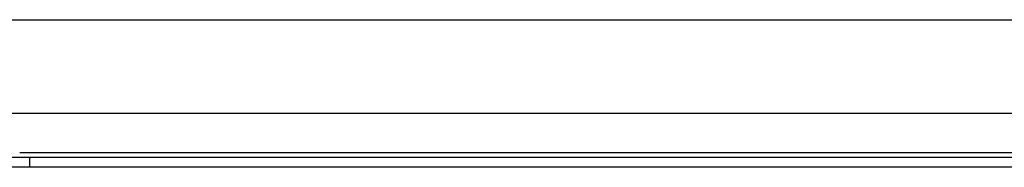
# Model space of a CAD drawing. Header units: inches. Extents: x 14 to 456, y 41 to 215.
# Tile 73 of 256: x 32.674 to 39.224, y 115.955 to 116.938. Entities that reach past the tile are written whole.
import ezdxf

# ---------------------------------------------------------------- set-up
doc = ezdxf.new("R2010")
doc.units = ezdxf.units.IN
doc.header["$MEASUREMENT"] = 0
doc.layers.add('Visible Edges(ANSI)', color=7, linetype='Continuous', lineweight=25)
doc.layers.add('Visible Tangent Edges(ANSI)', color=7, linetype='Continuous', lineweight=25)

msp = doc.modelspace()

# ---------------------------------------------------------------- linework, layer by layer
at = {"layer": 'Visible Edges(ANSI)'}
for p, q in [((14.7297, 116.9375), (60.6657, 116.9375)), ((42.9933, 116.3125), (32.4021, 116.3125)), ((32.4282, 116.0225), (32.7402, 116.0225)), ((32.7402, 116.0225), (42.6552, 116.0225)), ((32.7402, 115.9545), (32.4282, 115.9545)), ((42.6552, 115.9545), (32.7402, 115.9545))]:
    msp.add_line(p, q, dxfattribs=at)
at = {"layer": 'Visible Tangent Edges(ANSI)'}
for p, q in [((32.6738, 116.0535), (42.7216, 116.0535)), ((32.7402, 115.9545), (32.7402, 116.0225))]:
    msp.add_line(p, q, dxfattribs=at)

doc.saveas('drawing.dxf')
